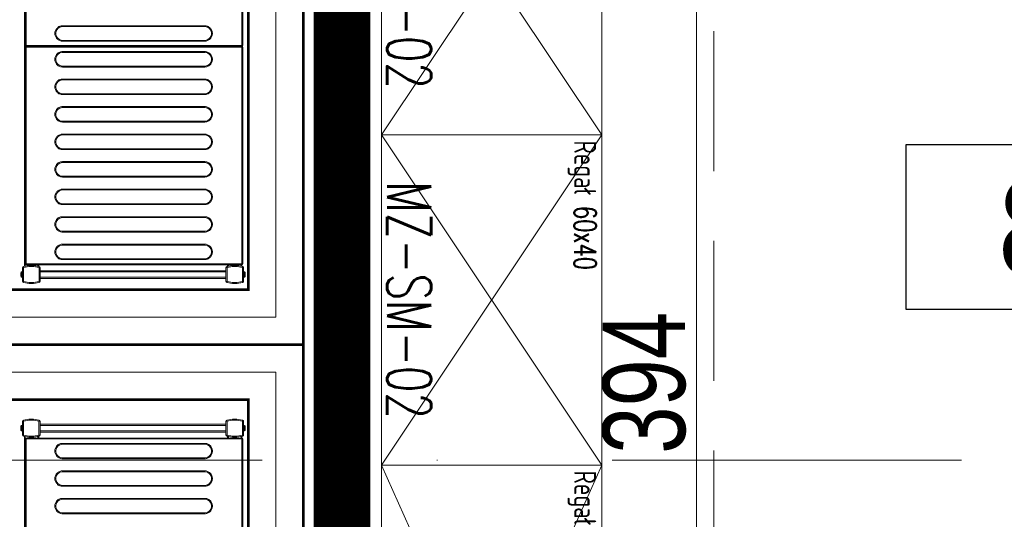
# Model space of a CAD drawing. Header units: millimetres. Extents: x -13532 to 2392, y -5241 to 5322.
# Tile 190 of 256: x -11229 to -11050, y 2201 to 2292. Entities that reach past the tile are written whole.
import ezdxf

# ---------------------------------------------------------------- set-up
doc = ezdxf.new("R2010")
doc.units = ezdxf.units.MM
doc.linetypes.add('DASHED', pattern=[19.05, 12.7, -6.35])
doc.linetypes.add('KRESKAKROPKA2', pattern=[12.7, 6.35, -3.175, 0, -3.175])
doc.layers.get('0').update_dxf_attribs({"lineweight": 9, "true_color": 0x939393})
doc.layers.get('Defpoints').update_dxf_attribs({"true_color": 0xdae6d4})
for name, color, linetype, lineweight in [('- AGP-1_OPISY', 7, 'Continuous', 9), ('cz-gr', 122, 'Continuous', 30), ('cz-sr', 150, 'Continuous', 15), ('GK - ŚRODEK - AGP1', 32, 'Continuous', 5), ('opisy pomieszczeń - AGP1', 7, 'Continuous', 5)]:
    doc.layers.add(name, color=color, linetype=linetype, lineweight=lineweight)
for name, color, linetype, lineweight, true_color in [('a___wymiary', 7, 'Continuous', 5, 0x666666), ('batting - AGP1', 7, 'Continuous', 5, 0xadadad), ('EI15151515', 7, 'Continuous', 5, 0xf97533), ('Komory', 7, 'Continuous', 9, 0xcfcfcf), ('Meble - AGP1', 7, 'Continuous', 15, 0x999999), ('MEBLE PKN', 7, 'Continuous', 9, 0xa0a0a0), ('OSI', 7, 'KRESKAKROPKA2', 5, 0x7f7f7f), ('profil - AGP1', 7, 'Continuous', 5, 0x3f3f3f), ('Regały', 7, 'Continuous', 9, 0xcfcfcf), ('wymiary', 7, 'Continuous', 5, 0x7f7f7f), ('WYMIARY - AGP1', 7, 'Continuous', 5, 0x716d5a)]:
    doc.layers.add(name, color=color, linetype=linetype, lineweight=lineweight, true_color=true_color)
doc.styles.add('ARIAL', font='arial.ttf', dxfattribs={"width": 0.8})
doc.styles.add('ARIAL NARROW', font='ARIALN.TTF', dxfattribs={"width": 0.9})
doc.styles.add('JACEK_07', font='simplex.shx', dxfattribs={"width": 0.7})
doc.linetypes.add('BATTING', pattern='A,0.0001,-0.1,[134,ltypeshp.shx,S=0.1,R=0,X=-0.1,Y=0],-0.2,[134,ltypeshp.shx,S=0.1,R=180,X=0.1,Y=0],-0.1', length=0.4001)
doc.dimstyles.new('wymiary agp1', dxfattribs={"dimtxt": 15, "dimasz": 5, "dimexe": 5, "dimexo": 5, "dimgap": 1.8, "dimtad": 1, "dimdec": 3, "dimrnd": 0.5, "dimdsep": 46, "dimtxsty": 'ARIAL NARROW', "dimblk": 'znacznik', "dimcen": 1.5, "dimse1": 1, "dimse2": 1, "dimclrd": 256, "dimclre": 256, "dimazin": 0, "dimtfac": 1, "dimtdec": 3, "dimtmove": 1, "dimatfit": 3, "dimldrblk": 'znacznik', "dimfxl": 1000, "dimfxlon": 1, "dimlwd": -1, "dimarcsym": 0})

# ---------------------------------------------------------------- blocks, each defined once
blk = doc.blocks.new('*U211')
at = {"layer": 'Meble - AGP1'}
for p, q in [((0, 0), (90, -40)), ((90, 0), (0, -40)), ((180, 0), (90, -40)), ((90, 0), (180, -40))]:
    blk.add_line(p, q, dxfattribs=at)
at = {"layer": 'Meble - AGP1', "flags": 128}
for points in [[(0, 0), (90, 0), (90, -40), (0, -40)], [(90, 0), (180, 0), (180, -40), (90, -40)]]:
    blk.add_lwpolyline(points, close=True, dxfattribs=at)
at = {"layer": 'Meble - AGP1', "style": 'JACEK_07'}
for s, insert, char_height, width, attachment_point in [('Regał 90x40', (1, -1), 4, 41.1867, 1), ('Regał 90x40', (91, -1), 4, 41.1867, 1), ('\\pxqc;MZ-SM-01', (45, -39), 8, 90, 8), ('\\pxqc;MZ-SM-01', (135, -39), 8, 90, 8)]:
    blk.add_mtext(s, dxfattribs=dict(at, insert=insert, char_height=char_height, width=width, attachment_point=attachment_point))
blk = doc.blocks.new('*U268')
at = {"layer": 'Meble - AGP1'}
for p, q in [((0, 0), (60, -40)), ((60, 0), (0, -40))]:
    blk.add_line(p, q, dxfattribs=at)
at = {"layer": 'Meble - AGP1', "flags": 128}
blk.add_lwpolyline([(0, 0), (60, 0), (60, -40), (0, -40)], close=True, dxfattribs=at)
at = {"layer": 'Meble - AGP1', "style": 'JACEK_07'}
for s, insert, char_height, width, attachment_point in [('Regał 60x40', (1, -1), 4, 41.1867, 1), ('\\pxqc;MZ-SM-02', (30, -39), 8, 60, 8)]:
    blk.add_mtext(s, dxfattribs=dict(at, insert=insert, char_height=char_height, width=width, attachment_point=attachment_point))
blk = doc.blocks.new('*U385')
at = {"const_width": 0.5}
blk.add_lwpolyline([(140, 190), (140, 200), (200, 200), (200, 0), (0, 0), (0, 200), (60, 200), (60, 190), (10, 190), (10, 10), (190, 10), (190, 190)], close=True, dxfattribs=at)
at = {"layer": 'batting - AGP1', "linetype": 'BATTING', "ltscale": 11}
blk.add_lwpolyline([(60, 195), (5, 195), (5, 5), (195, 5), (195, 195), (140, 195)], dxfattribs=at)
blk = doc.blocks.new('*U384')
at = {"layer": 'Meble - AGP1', "lineweight": 15}
for p, q in [((1.73, 0), (1.82, 0)), ((0.18, -0.47), (0, -1.51)), ((0.18, -0.47), (0, -1.5)), ((0, -1.5), (0, -2.3)), ((0, -1.51), (0, -2.29)), ((0.38, -0.51), (0.2, -1.53)), ((0.2, -1.53), (0.2, -2.29)), ((2.9, -0.3), (0.38, -0.3)), ((0.38, -0.31), (0.38, -0.51)), ((2.9, -0.31), (0.38, -0.31)), ((2.9, -0.51), (0.38, -0.51)), ((1.17, -0.15), (1.17, -0.3)), ((2.12, -0.15), (1.17, -0.15)), ((1.88, -0.12), (1.76, -0.12)), ((2.12, -0.3), (2.12, -0.15)), ((2.9, -0.51), (2.9, -0.31)), ((3.08, -1.53), (2.9, -0.51)), ((3.08, -2.29), (3.08, -1.53)), ((3.28, -1.51), (3.1, -0.47)), ((3.28, -1.5), (3.1, -0.47)), ((4.38, -0.68), (3.14, -0.68)), ((4.38, -0.82), (3.16, -0.82)), ((3.28, -1.51), (3.28, -1.5)), ((3.28, -2.29), (3.28, -1.51)), ((3.43, -0.99), (3.43, -40.19)), ((3.58, -0.99), (3.43, -0.99)), ((3.58, -0.88), (3.58, -0.84)), ((42.98, -0.84), (3.58, -0.84)), ((3.58, -0.99), (3.58, -0.88)), ((3.58, -0.99), (3.58, -40.19)), ((42.98, -0.99), (3.58, -0.99)), ((4.38, -0.82), (4.38, -0.68)), ((4.38, -0.68), (170.98, -0.68)), ((4.38, -0.84), (4.38, -0.82)), ((4.38, -0.82), (170.98, -0.82)), ((42.98, -0.84), (42.98, -0.88)), ((42.98, -0.88), (42.98, -0.99)), ((42.98, -40.19), (42.98, -0.99)), ((43.13, -0.99), (42.98, -0.99)), ((43.13, -40.19), (43.13, -0.99)), ((43.28, -0.99), (43.13, -0.99)), ((43.28, -0.88), (43.28, -0.84)), ((82.68, -0.84), (43.28, -0.84)), ((43.28, -0.99), (43.28, -0.88)), ((43.28, -0.99), (43.28, -40.19)), ((82.68, -0.99), (43.28, -0.99)), ((171.78, -0.84), (142.38, -0.84)), ((171.78, -0.99), (142.38, -0.99)), ((170.98, -0.82), (170.98, -0.68)), ((170.98, -0.68), (172.23, -0.68)), ((170.98, -0.84), (170.98, -0.82)), ((170.98, -0.82), (172.2, -0.82)), ((171.78, -0.84), (171.78, -0.88)), ((171.78, -0.88), (171.78, -0.99)), ((171.78, -40.19), (171.78, -0.99)), ((171.93, -0.99), (171.78, -0.99)), ((171.93, -40.19), (171.93, -0.99)), ((172.08, -1.5), (172.09, -1.48)), ((172.08, -1.52), (172.08, -1.5)), ((172.08, -1.52), (172.08, -2.3)), ((172.28, -1.52), (172.08, -1.52)), ((172.27, -0.47), (172.09, -1.48)), ((172.46, -0.5), (172.28, -1.52)), ((172.28, -1.52), (172.28, -2.28)), ((172.46, -0.3), (172.46, -0.5)), ((174.99, -0.3), (172.46, -0.3)), ((174.99, -0.5), (172.46, -0.5)), ((173.26, -0.12), (173.25, -0.12)), ((173.25, -0.15), (173.25, -0.3)), ((174.2, -0.15), (173.25, -0.15)), ((174.2, -0.12), (174.19, -0.12)), ((174.2, -0.3), (174.2, -0.15)), ((174.99, -0.5), (174.99, -0.3)), ((175.17, -1.52), (174.99, -0.5)), ((175.17, -2.28), (175.17, -1.52)), ((175.37, -1.52), (175.17, -1.52)), ((175.36, -1.48), (175.18, -0.47)), ((175.18, -0.47), (175.37, -1.5)), ((175.37, -1.5), (175.37, -2.3)), ((175.37, -2.3), (175.37, -1.52)), ((0, -2.29), (0.2, -2.29)), ((0, -2.3), (0, -2.3)), ((0, -2.33), (0.18, -3.34)), ((0.2, -2.29), (0.38, -3.31)), ((0.38, -3.31), (2.9, -3.31)), ((0.38, -3.31), (0.38, -3.51)), ((0.38, -3.51), (2.9, -3.51)), ((0.94, -3.51), (0.94, -37.3)), ((1.14, -3.51), (1.14, -37.3)), ((2.14, -3.51), (2.14, -37.3)), ((2.34, -3.51), (2.34, -37.3)), ((2.9, -3.31), (3.08, -2.29)), ((2.9, -3.51), (2.9, -3.31)), ((3.08, -2.29), (3.28, -2.29)), ((3.1, -3.34), (3.28, -2.33)), ((3.43, -3.28), (3.12, -3.28)), ((3.28, -2.38), (3.15, -3.12)), ((3.43, -3.12), (3.15, -3.12)), ((3.28, -2.3), (3.28, -2.29)), ((3.28, -2.3), (3.28, -2.38)), ((3.28, -2.3), (3.28, -2.3)), ((171.93, -3.12), (172.22, -3.12)), ((171.93, -3.28), (172.24, -3.28)), ((172.08, -2.38), (172.08, -2.3)), ((172.08, -2.3), (172.27, -3.33)), ((172.22, -3.12), (172.08, -2.38)), ((172.28, -2.28), (172.46, -3.3)), ((172.46, -3.3), (174.99, -3.3)), ((172.46, -3.3), (172.46, -3.5)), ((172.46, -3.5), (174.99, -3.5)), ((173.02, -37.29), (173.02, -3.5)), ((173.22, -37.29), (173.22, -3.5)), ((174.22, -37.29), (174.22, -3.5)), ((174.42, -37.29), (174.42, -3.5)), ((174.99, -3.3), (175.17, -2.28)), ((174.99, -3.5), (174.99, -3.3)), ((175.18, -3.33), (175.37, -2.3)), ((175.37, -2.3), (175.18, -3.33)), ((4.36, -33.44), (4.36, -7.59)), ((4.36, -7.59), (4.51, -7.59)), ((4.51, -33.44), (4.51, -7.59)), ((7.01, -7.59), (7.01, -33.44)), ((7.16, -7.59), (7.01, -7.59)), ((7.16, -7.59), (7.16, -33.44)), ((9.36, -33.44), (9.36, -7.59)), ((9.36, -7.59), (9.51, -7.59)), ((9.51, -33.44), (9.51, -7.59)), ((12.01, -7.59), (12.01, -33.44)), ((12.16, -7.59), (12.01, -7.59)), ((12.16, -7.59), (12.16, -33.44)), ((14.36, -33.44), (14.36, -7.59)), ((14.36, -7.59), (14.51, -7.59)), ((14.51, -33.44), (14.51, -7.59)), ((17.01, -7.59), (17.01, -33.44)), ((17.16, -7.59), (17.01, -7.59)), ((17.16, -7.59), (17.16, -33.44)), ((19.36, -33.44), (19.36, -7.59)), ((19.36, -7.59), (19.51, -7.59)), ((19.51, -33.44), (19.51, -7.59)), ((22.01, -7.59), (22.01, -33.44)), ((22.16, -7.59), (22.01, -7.59)), ((22.16, -7.59), (22.16, -33.44)), ((24.36, -33.44), (24.36, -7.59)), ((24.36, -7.59), (24.51, -7.59)), ((24.51, -33.44), (24.51, -7.59)), ((27.01, -7.59), (27.01, -33.44)), ((27.16, -7.59), (27.01, -7.59)), ((27.16, -7.59), (27.16, -33.44)), ((29.36, -33.44), (29.36, -7.59)), ((29.36, -7.59), (29.51, -7.59)), ((29.51, -33.44), (29.51, -7.59)), ((32.01, -7.59), (32.01, -33.44)), ((32.16, -7.59), (32.01, -7.59)), ((32.16, -7.59), (32.16, -33.44)), ((34.36, -33.44), (34.36, -7.59)), ((34.36, -7.59), (34.51, -7.59)), ((34.51, -33.44), (34.51, -7.59)), ((37.01, -7.59), (37.01, -33.44)), ((37.16, -7.59), (37.01, -7.59)), ((37.16, -7.59), (37.16, -33.44)), ((39.36, -33.44), (39.36, -7.59)), ((39.36, -7.59), (39.51, -7.59)), ((39.51, -33.44), (39.51, -7.59)), ((42.01, -7.59), (42.01, -33.44)), ((42.16, -7.59), (42.01, -7.59)), ((42.16, -7.59), (42.16, -33.44)), ((44.06, -33.44), (44.06, -7.59)), ((44.06, -7.59), (44.21, -7.59)), ((44.21, -33.44), (44.21, -7.59)), ((46.71, -7.59), (46.71, -33.44)), ((46.86, -7.59), (46.71, -7.59)), ((46.86, -7.59), (46.86, -33.44)), ((158.16, -33.44), (158.16, -7.59)), ((158.16, -7.59), (158.31, -7.59)), ((158.31, -33.44), (158.31, -7.59)), ((160.81, -7.59), (160.81, -33.44)), ((160.96, -7.59), (160.81, -7.59)), ((160.96, -7.59), (160.96, -33.44)), ((163.16, -33.44), (163.16, -7.59)), ((163.16, -7.59), (163.31, -7.59)), ((163.31, -33.44), (163.31, -7.59)), ((165.81, -7.59), (165.81, -33.44)), ((165.96, -7.59), (165.81, -7.59)), ((165.96, -7.59), (165.96, -33.44)), ((168.16, -33.44), (168.16, -7.59)), ((168.16, -7.59), (168.31, -7.59)), ((168.31, -33.44), (168.31, -7.59)), ((170.81, -7.59), (170.81, -33.44)), ((170.96, -7.59), (170.81, -7.59)), ((170.96, -7.59), (170.96, -33.44)), ((4.51, -33.44), (4.36, -33.44)), ((7.16, -33.44), (7.01, -33.44)), ((9.51, -33.44), (9.36, -33.44)), ((12.16, -33.44), (12.01, -33.44)), ((14.51, -33.44), (14.36, -33.44)), ((17.16, -33.44), (17.01, -33.44)), ((19.51, -33.44), (19.36, -33.44)), ((22.16, -33.44), (22.01, -33.44)), ((24.51, -33.44), (24.36, -33.44)), ((27.16, -33.44), (27.01, -33.44)), ((29.51, -33.44), (29.36, -33.44)), ((32.16, -33.44), (32.01, -33.44)), ((34.51, -33.44), (34.36, -33.44)), ((37.16, -33.44), (37.01, -33.44)), ((39.51, -33.44), (39.36, -33.44)), ((42.16, -33.44), (42.01, -33.44)), ((44.21, -33.44), (44.06, -33.44)), ((46.86, -33.44), (46.71, -33.44)), ((158.31, -33.44), (158.16, -33.44)), ((160.96, -33.44), (160.81, -33.44)), ((163.31, -33.44), (163.16, -33.44)), ((165.96, -33.44), (165.81, -33.44)), ((168.31, -33.44), (168.16, -33.44)), ((170.96, -33.44), (170.81, -33.44)), ((0.18, -37.47), (0, -38.5)), ((0, -38.5), (0.18, -37.47)), ((0.38, -37.5), (0.2, -38.52)), ((0.38, -37.3), (0.38, -37.5)), ((2.9, -37.3), (0.38, -37.3)), ((2.9, -37.5), (0.38, -37.5)), ((2.9, -37.5), (2.9, -37.3)), ((3.08, -38.52), (2.9, -37.5)), ((3.28, -38.5), (3.1, -37.47)), ((3.43, -37.58), (3.12, -37.58)), ((171.93, -37.58), (172.24, -37.58)), ((172.27, -37.46), (172.09, -38.47)), ((172.46, -37.49), (172.28, -38.51)), ((172.46, -37.29), (172.46, -37.49)), ((174.99, -37.29), (172.46, -37.29)), ((174.99, -37.49), (172.46, -37.49)), ((174.99, -37.49), (174.99, -37.29)), ((175.17, -38.51), (174.99, -37.49)), ((175.36, -38.47), (175.18, -37.46)), ((0, -38.5), (0, -39.28)), ((0, -39.3), (0, -38.5)), ((0, -39.28), (0.2, -39.28)), ((0.18, -40.33), (0, -39.3)), ((0, -39.32), (0.18, -40.33)), ((0.2, -38.52), (0.2, -39.28)), ((0.2, -39.28), (0.38, -40.3)), ((2.9, -40.3), (3.08, -39.28)), ((3.08, -39.28), (3.08, -38.52)), ((3.08, -39.28), (3.28, -39.28)), ((3.1, -40.33), (3.28, -39.32)), ((3.15, -37.73), (3.28, -38.48)), ((3.43, -37.73), (3.15, -37.73)), ((3.28, -38.48), (3.28, -38.5)), ((3.28, -39.28), (3.28, -38.5)), ((3.28, -39.28), (3.28, -39.3)), ((3.28, -39.3), (3.28, -39.32)), ((171.93, -37.73), (172.22, -37.73)), ((172.08, -38.48), (172.22, -37.73)), ((172.08, -38.5), (172.08, -38.48)), ((172.08, -38.5), (172.08, -38.51)), ((172.08, -38.5), (172.08, -38.5)), ((172.08, -38.51), (172.08, -39.29)), ((172.28, -38.51), (172.08, -38.51)), ((172.08, -39.29), (172.27, -40.33)), ((172.08, -39.29), (172.08, -39.3)), ((172.08, -39.3), (172.27, -40.33)), ((172.28, -38.51), (172.28, -39.27)), ((172.28, -39.27), (172.46, -40.29)), ((174.99, -40.29), (175.17, -39.27)), ((175.17, -39.27), (175.17, -38.51)), ((175.37, -38.51), (175.17, -38.51)), ((175.18, -40.33), (175.37, -39.29)), ((175.18, -40.33), (175.37, -39.3)), ((175.37, -39.3), (175.37, -38.5)), ((175.37, -38.5), (175.37, -38.5)), ((175.37, -39.29), (175.37, -38.51)), ((0.38, -40.3), (2.9, -40.3)), ((0.38, -40.3), (0.38, -40.5)), ((0.38, -40.5), (2.9, -40.5)), ((1.17, -40.5), (1.17, -40.65)), ((1.17, -40.65), (2.12, -40.65)), ((1.17, -40.68), (1.17, -40.68)), ((2.11, -40.68), (2.11, -40.68)), ((2.12, -40.65), (2.12, -40.5)), ((2.9, -40.5), (2.9, -40.3)), ((3.43, -40.18), (3.13, -40.18)), ((3.43, -40.03), (3.16, -40.03)), ((3.43, -40.19), (3.58, -40.19)), ((3.58, -40.19), (42.98, -40.19)), ((3.58, -40.19), (3.58, -40.33)), ((3.58, -40.33), (3.58, -40.34)), ((3.58, -40.34), (42.98, -40.34)), ((42.98, -40.19), (43.13, -40.19)), ((42.98, -40.33), (42.98, -40.19)), ((42.98, -40.34), (42.98, -40.33)), ((43.13, -40.19), (43.28, -40.19)), ((43.28, -40.19), (82.68, -40.19)), ((43.28, -40.19), (43.28, -40.33)), ((43.28, -40.33), (43.28, -40.34)), ((43.28, -40.34), (82.68, -40.34)), ((142.38, -40.19), (171.78, -40.19)), ((142.38, -40.34), (171.78, -40.34)), ((171.78, -40.19), (171.93, -40.19)), ((171.78, -40.33), (171.78, -40.19)), ((171.78, -40.34), (171.78, -40.33)), ((171.93, -40.03), (172.21, -40.03)), ((171.93, -40.18), (172.24, -40.18)), ((172.46, -40.29), (174.99, -40.29)), ((172.46, -40.29), (172.46, -40.49)), ((172.46, -40.49), (174.99, -40.49)), ((172.46, -40.5), (174.99, -40.5)), ((173.25, -40.5), (173.25, -40.65)), ((173.25, -40.65), (174.2, -40.65)), ((173.49, -40.68), (173.6, -40.68)), ((173.64, -40.8), (173.55, -40.8)), ((174.2, -40.65), (174.2, -40.5)), ((174.99, -40.49), (174.99, -40.29))]:
    blk.add_line(p, q, dxfattribs=at)
at = {"layer": 'Meble - AGP1', "lineweight": 15, "flags": 128}
for points in [[(0, -1.51), (0, -1.51), (0.01, -1.51), (0.03, -1.51), (0.05, -1.51), (0.07, -1.52), (0.1, -1.52), (0.13, -1.52), (0.17, -1.52), (0.2, -1.53)], [(0.38, -0.51), (0.34, -0.5), (0.3, -0.5), (0.27, -0.49), (0.24, -0.48), (0.22, -0.48), (0.2, -0.48), (0.19, -0.47), (0.18, -0.47)], [(3.1, -0.47), (3.1, -0.47), (3.09, -0.48), (3.07, -0.48), (3.04, -0.48), (3.01, -0.49), (2.98, -0.5), (2.94, -0.5), (2.9, -0.51)], [(3.08, -1.53), (3.12, -1.52), (3.16, -1.52), (3.19, -1.52), (3.22, -1.51), (3.25, -1.51), (3.27, -1.51), (3.28, -1.51), (3.28, -1.51)], [(172.09, -1.48), (172.09, -1.48), (172.1, -1.49), (172.12, -1.49), (172.14, -1.49), (172.17, -1.5), (172.21, -1.5), (172.24, -1.51), (172.28, -1.52)], [(172.46, -0.5), (172.42, -0.49), (172.39, -0.49), (172.35, -0.48), (172.32, -0.48), (172.3, -0.47), (172.28, -0.47), (172.27, -0.47), (172.27, -0.47)], [(175.18, -0.47), (175.18, -0.47), (175.17, -0.47), (175.15, -0.47), (175.13, -0.48), (175.1, -0.48), (175.06, -0.49), (175.03, -0.49), (174.99, -0.5)], [(175.17, -1.52), (175.2, -1.51), (175.24, -1.5), (175.28, -1.5), (175.31, -1.49), (175.33, -1.49), (175.35, -1.49), (175.36, -1.48), (175.36, -1.48)], [(0.2, -2.29), (0.16, -2.3), (0.12, -2.3), (0.09, -2.31), (0.06, -2.32), (0.04, -2.32), (0.02, -2.32), (0.01, -2.33), (0, -2.33)], [(0.18, -3.34), (0.19, -3.34), (0.2, -3.34), (0.22, -3.34), (0.24, -3.33), (0.27, -3.33), (0.3, -3.32), (0.34, -3.32), (0.38, -3.31)], [(2.9, -3.31), (2.94, -3.32), (2.98, -3.32), (3.01, -3.33), (3.04, -3.33), (3.07, -3.34), (3.09, -3.34), (3.1, -3.34), (3.1, -3.34)], [(3.28, -2.33), (3.28, -2.33), (3.27, -2.32), (3.25, -2.32), (3.22, -2.32), (3.19, -2.31), (3.16, -2.3), (3.12, -2.3), (3.08, -2.29)], [(3.15, -3.12), (3.15, -3.15), (3.14, -3.18), (3.14, -3.21), (3.13, -3.23), (3.13, -3.25), (3.13, -3.26), (3.13, -3.27), (3.12, -3.28)], [(172.28, -2.28), (172.24, -2.29), (172.21, -2.29), (172.17, -2.29), (172.14, -2.29), (172.12, -2.3), (172.1, -2.3), (172.09, -2.3), (172.08, -2.3)], [(172.24, -3.28), (172.24, -3.27), (172.24, -3.26), (172.24, -3.25), (172.23, -3.23), (172.23, -3.21), (172.23, -3.18), (172.22, -3.15), (172.22, -3.12)], [(172.27, -3.33), (172.27, -3.33), (172.28, -3.33), (172.3, -3.33), (172.32, -3.32), (172.35, -3.32), (172.39, -3.31), (172.42, -3.31), (172.46, -3.3)], [(174.99, -3.3), (175.03, -3.31), (175.06, -3.31), (175.1, -3.32), (175.13, -3.32), (175.15, -3.33), (175.17, -3.33), (175.18, -3.33), (175.18, -3.33)], [(175.37, -2.3), (175.36, -2.3), (175.35, -2.3), (175.34, -2.3), (175.32, -2.3), (175.29, -2.29), (175.27, -2.29), (175.23, -2.29), (175.2, -2.29), (175.17, -2.28)], [(0.38, -37.5), (0.34, -37.49), (0.3, -37.49), (0.27, -37.48), (0.24, -37.48), (0.22, -37.47), (0.2, -37.47), (0.19, -37.47), (0.18, -37.47)], [(3.1, -37.47), (3.1, -37.47), (3.09, -37.47), (3.07, -37.47), (3.04, -37.48), (3.01, -37.48), (2.98, -37.49), (2.94, -37.49), (2.9, -37.5)], [(3.12, -37.58), (3.13, -37.58), (3.13, -37.59), (3.13, -37.6), (3.13, -37.62), (3.14, -37.64), (3.14, -37.67), (3.15, -37.7), (3.15, -37.73)], [(172.22, -37.73), (172.22, -37.7), (172.23, -37.67), (172.23, -37.64), (172.23, -37.62), (172.24, -37.6), (172.24, -37.59), (172.24, -37.58), (172.24, -37.58)], [(172.46, -37.49), (172.42, -37.48), (172.39, -37.48), (172.35, -37.47), (172.32, -37.47), (172.3, -37.46), (172.28, -37.46), (172.27, -37.46), (172.27, -37.46)], [(175.18, -37.46), (175.18, -37.46), (175.17, -37.46), (175.15, -37.46), (175.13, -37.47), (175.1, -37.47), (175.06, -37.48), (175.03, -37.48), (174.99, -37.49)], [(0, -38.5), (0, -38.5), (0.02, -38.5), (0.03, -38.5), (0.06, -38.51), (0.09, -38.51), (0.12, -38.51), (0.16, -38.51), (0.2, -38.52)], [(0.2, -39.28), (0.16, -39.29), (0.12, -39.3), (0.09, -39.3), (0.06, -39.31), (0.04, -39.31), (0.02, -39.31), (0.01, -39.32), (0, -39.32)], [(3.08, -38.52), (3.12, -38.51), (3.15, -38.51), (3.18, -38.51), (3.21, -38.51), (3.24, -38.5), (3.26, -38.5), (3.27, -38.5), (3.28, -38.5), (3.28, -38.5)], [(3.28, -39.32), (3.28, -39.32), (3.27, -39.31), (3.25, -39.31), (3.22, -39.31), (3.19, -39.3), (3.16, -39.3), (3.12, -39.29), (3.08, -39.28)], [(172.28, -39.27), (172.24, -39.28), (172.21, -39.28), (172.17, -39.28), (172.14, -39.29), (172.12, -39.29), (172.1, -39.29), (172.09, -39.29), (172.08, -39.29)], [(172.09, -38.47), (172.09, -38.47), (172.1, -38.48), (172.12, -38.48), (172.14, -38.48), (172.17, -38.49), (172.21, -38.5), (172.24, -38.5), (172.28, -38.51)], [(175.17, -38.51), (175.2, -38.5), (175.24, -38.5), (175.28, -38.49), (175.31, -38.48), (175.33, -38.48), (175.35, -38.48), (175.36, -38.47), (175.36, -38.47)], [(175.37, -39.29), (175.36, -39.29), (175.35, -39.29), (175.34, -39.29), (175.32, -39.29), (175.29, -39.29), (175.27, -39.28), (175.23, -39.28), (175.2, -39.28), (175.17, -39.27)], [(0.18, -40.33), (0.19, -40.33), (0.2, -40.33), (0.22, -40.33), (0.24, -40.32), (0.27, -40.32), (0.3, -40.31), (0.34, -40.31), (0.38, -40.3)], [(2.9, -40.3), (2.94, -40.31), (2.98, -40.31), (3.01, -40.32), (3.04, -40.32), (3.07, -40.33), (3.09, -40.33), (3.1, -40.33), (3.1, -40.33)], [(172.27, -40.33), (172.27, -40.33), (172.28, -40.32), (172.3, -40.32), (172.32, -40.32), (172.35, -40.31), (172.39, -40.3), (172.42, -40.3), (172.46, -40.29)], [(174.99, -40.29), (175.03, -40.3), (175.06, -40.3), (175.1, -40.31), (175.13, -40.32), (175.15, -40.32), (175.17, -40.32), (175.18, -40.33), (175.18, -40.33)]]:
    blk.add_lwpolyline(points, dxfattribs=at)
at = {"layer": 'Meble - AGP1', "lineweight": 15}
for centre, radius, start, end in [((0.38, -0.5), 0.2, 90, 170), ((0.38, -0.51), 0.2, 90, 170), ((1.32, -0.15), 0.15, 90, 180), ((1.97, -0.15), 0.15, 0, 90), ((2.9, -0.5), 0.2, 10, 90), ((2.9, -0.51), 0.2, 10, 90), ((3.58, -0.99), 0.15, 90, 180), ((42.98, -0.99), 0.15, 0, 90), ((43.28, -0.99), 0.15, 90, 180), ((171.78, -0.99), 0.15, 0, 90), ((172.28, -1.52), 0.2, 170, 180), ((172.46, -0.5), 0.2, 90, 170), ((173.4, -0.15), 0.15, 168.463, 180), ((174.05, -0.15), 0.15, 0, 11.537), ((174.99, -0.5), 0.2, 10, 90), ((175.17, -1.52), 0.2, 0, 10), ((0.2, -2.29), 0.2, 180, 190), ((0.38, -3.31), 0.2, 190, 270), ((2.9, -3.31), 0.2, 270, 350), ((3.08, -2.29), 0.2, 350, 0), ((172.46, -3.3), 0.2, 190, 270), ((174.99, -3.3), 0.2, 270, 350), ((5.76, -7.59), 1.25, 0, 180), ((10.76, -7.59), 1.25, 0, 180), ((15.76, -7.59), 1.25, 0, 180), ((20.76, -7.59), 1.25, 0, 180), ((25.76, -7.59), 1.25, 0, 180), ((30.76, -7.59), 1.25, 0, 180), ((35.76, -7.59), 1.25, 0, 180), ((40.76, -7.59), 1.25, 0, 180), ((45.46, -7.59), 1.25, 0, 180), ((159.56, -7.59), 1.25, 0, 180), ((164.56, -7.59), 1.25, 0, 180), ((169.56, -7.59), 1.25, 0, 180), ((5.76, -33.44), 1.25, 180, 0), ((10.76, -33.44), 1.25, 180, 0), ((15.76, -33.44), 1.25, 180, 0), ((20.76, -33.44), 1.25, 180, 0), ((25.76, -33.44), 1.25, 180, 0), ((30.76, -33.44), 1.25, 180, 0), ((35.76, -33.44), 1.25, 180, 0), ((40.76, -33.44), 1.25, 180, 0), ((45.46, -33.44), 1.25, 180, 0), ((159.56, -33.44), 1.25, 180, 0), ((164.56, -33.44), 1.25, 180, 0), ((169.56, -33.44), 1.25, 180, 0), ((0.38, -37.5), 0.2, 90, 170), ((0.38, -37.5), 0.2, 90, 170), ((2.9, -37.5), 0.2, 10, 90), ((172.46, -37.49), 0.2, 90, 170), ((174.99, -37.49), 0.2, 10, 90), ((0.2, -39.28), 0.2, 180, 190), ((3.08, -39.28), 0.2, 350, 0), ((172.28, -38.51), 0.2, 170, 180), ((175.17, -38.51), 0.2, 0, 10), ((0.38, -40.3), 0.2, 190, 270), ((0.38, -40.3), 0.2, 190, 270), ((1.32, -40.65), 0.15, 180, 191.537), ((1.97, -40.65), 0.15, 348.463, 0), ((2.9, -40.3), 0.2, 270, 350), ((172.46, -40.29), 0.2, 190, 270), ((172.46, -40.3), 0.2, 190, 270), ((173.4, -40.65), 0.15, 180, 270), ((174.05, -40.65), 0.15, 270, 0), ((174.99, -40.29), 0.2, 270, 350), ((174.99, -40.3), 0.2, 270, 350)]:
    blk.add_arc(centre, radius, start, end, dxfattribs=at)
for points, knots in [([(1.71, 0), (1.67, 0), (1.6, 0), (1.49, 0), (1.39, 0), (1.34, 0), (1.31, 0), (1.32, 0), (1.32, 0)], [0, 0, 0, 0, 0.188945, 0.389816, 0.590684, 0.779625, 0.968579, 1, 1, 1, 1]), ([(1.76, -0.12), (1.76, -0.1), (1.76, -0.07), (1.75, -0.03), (1.73, -0.01), (1.72, 0), (1.71, 0)], [0, 0, 0, 0, 0.243636, 0.487267, 0.73198, 1, 1, 1, 1]), ([(1.92, 0), (1.91, 0), (1.89, 0), (1.85, 0), (1.82, 0)], [0, 0, 0, 0, 0.31192, 1, 1, 1, 1]), ([(1.82, 0), (1.83, 0), (1.84, -0.01), (1.86, -0.03), (1.87, -0.07), (1.87, -0.1), (1.88, -0.12)], [0, 0, 0, 0, 0.250222, 0.500532, 0.748158, 1, 1, 1, 1]), ([(173.41, 0), (173.39, 0), (173.35, -0.01), (173.31, -0.03), (173.27, -0.07), (173.26, -0.1), (173.26, -0.12)], [0, 0, 0, 0, 0.2501753, 0.5005103, 0.7481255, 1, 1, 1, 1]), ([(174.04, 0), (174.03, 0), (174.01, 0), (173.94, 0), (173.84, 0), (173.72, 0), (173.61, 0), (173.51, 0), (173.44, 0), (173.42, 0), (173.41, 0)], [0, 0, 0, 0, 0.121175, 0.250004, 0.378821, 0.499996, 0.621171, 0.75, 0.87882, 1, 1, 1, 1]), ([(174.19, -0.12), (174.19, -0.1), (174.18, -0.07), (174.14, -0.03), (174.1, -0.01), (174.06, 0), (174.04, 0)], [0, 0, 0, 0, 0.243628, 0.487231, 0.731943, 1, 1, 1, 1]), ([(4.36, -7.59), (4.37, -7.5), (4.38, -7.32), (4.45, -7.06), (4.58, -6.81), (4.77, -6.59), (4.99, -6.41), (5.24, -6.28), (5.5, -6.2), (5.76, -6.18), (6.02, -6.2), (6.29, -6.28), (6.54, -6.41), (6.76, -6.59), (6.94, -6.81), (7.07, -7.06), (7.15, -7.32), (7.16, -7.5), (7.16, -7.59)], [0, 0, 0, 0, 0.058258, 0.120006, 0.18432, 0.25, 0.315679, 0.379994, 0.441742, 0.5, 0.558258, 0.620006, 0.684321, 0.75, 0.81568, 0.879994, 0.941742, 1, 1, 1, 1]), ([(9.36, -7.59), (9.37, -7.5), (9.38, -7.32), (9.45, -7.06), (9.58, -6.81), (9.77, -6.59), (9.99, -6.41), (10.24, -6.28), (10.5, -6.2), (10.76, -6.18), (11.02, -6.2), (11.29, -6.28), (11.54, -6.41), (11.76, -6.59), (11.94, -6.81), (12.07, -7.06), (12.15, -7.32), (12.16, -7.5), (12.16, -7.59)], [0, 0, 0, 0, 0.058258, 0.120006, 0.18432, 0.25, 0.315679, 0.379994, 0.441742, 0.5, 0.558258, 0.620006, 0.684321, 0.75, 0.81568, 0.879994, 0.941742, 1, 1, 1, 1]), ([(14.36, -7.59), (14.37, -7.5), (14.38, -7.32), (14.45, -7.06), (14.58, -6.81), (14.77, -6.59), (14.99, -6.41), (15.24, -6.28), (15.5, -6.2), (15.76, -6.18), (16.02, -6.2), (16.29, -6.28), (16.54, -6.41), (16.76, -6.59), (16.94, -6.81), (17.07, -7.06), (17.15, -7.32), (17.16, -7.5), (17.16, -7.59)], [0, 0, 0, 0, 0.058258, 0.120006, 0.18432, 0.25, 0.315679, 0.379994, 0.441742, 0.5, 0.558258, 0.620006, 0.684321, 0.75, 0.81568, 0.879994, 0.941742, 1, 1, 1, 1]), ([(19.36, -7.59), (19.37, -7.5), (19.38, -7.32), (19.45, -7.06), (19.58, -6.81), (19.77, -6.59), (19.99, -6.41), (20.24, -6.28), (20.5, -6.2), (20.76, -6.18), (21.02, -6.2), (21.29, -6.28), (21.54, -6.41), (21.76, -6.59), (21.94, -6.81), (22.07, -7.06), (22.15, -7.32), (22.16, -7.5), (22.16, -7.59)], [0, 0, 0, 0, 0.058258, 0.120006, 0.18432, 0.25, 0.315679, 0.379994, 0.441742, 0.5, 0.558258, 0.620006, 0.684321, 0.75, 0.81568, 0.879994, 0.941742, 1, 1, 1, 1]), ([(24.36, -7.59), (24.37, -7.5), (24.38, -7.32), (24.45, -7.06), (24.58, -6.81), (24.77, -6.59), (24.99, -6.41), (25.24, -6.28), (25.5, -6.2), (25.76, -6.18), (26.02, -6.2), (26.29, -6.28), (26.54, -6.41), (26.76, -6.59), (26.94, -6.81), (27.07, -7.06), (27.15, -7.32), (27.16, -7.5), (27.16, -7.59)], [0, 0, 0, 0, 0.058258, 0.120006, 0.18432, 0.25, 0.315679, 0.379994, 0.441742, 0.5, 0.558258, 0.620006, 0.68432, 0.75, 0.81568, 0.879994, 0.941742, 1, 1, 1, 1]), ([(29.36, -7.59), (29.37, -7.5), (29.38, -7.32), (29.45, -7.06), (29.58, -6.81), (29.77, -6.59), (29.99, -6.41), (30.24, -6.28), (30.5, -6.2), (30.76, -6.18), (31.02, -6.2), (31.29, -6.28), (31.54, -6.41), (31.76, -6.59), (31.94, -6.81), (32.07, -7.06), (32.15, -7.32), (32.16, -7.5), (32.16, -7.59)], [0, 0, 0, 0, 0.058258, 0.120006, 0.18432, 0.25, 0.315679, 0.379994, 0.441742, 0.5, 0.558258, 0.620006, 0.684321, 0.75, 0.81568, 0.879994, 0.941742, 1, 1, 1, 1]), ([(34.36, -7.59), (34.37, -7.5), (34.38, -7.32), (34.45, -7.06), (34.58, -6.81), (34.77, -6.59), (34.99, -6.41), (35.24, -6.28), (35.5, -6.2), (35.76, -6.18), (36.02, -6.2), (36.29, -6.28), (36.54, -6.41), (36.76, -6.59), (36.94, -6.81), (37.07, -7.06), (37.15, -7.32), (37.16, -7.5), (37.16, -7.59)], [0, 0, 0, 0, 0.058258, 0.120006, 0.18432, 0.25, 0.315679, 0.379994, 0.441742, 0.5, 0.558258, 0.620006, 0.684321, 0.75, 0.81568, 0.879994, 0.941742, 1, 1, 1, 1]), ([(39.36, -7.59), (39.37, -7.5), (39.38, -7.32), (39.45, -7.06), (39.58, -6.81), (39.77, -6.59), (39.99, -6.41), (40.24, -6.28), (40.5, -6.2), (40.76, -6.18), (41.02, -6.2), (41.29, -6.28), (41.54, -6.41), (41.76, -6.59), (41.94, -6.81), (42.07, -7.06), (42.15, -7.32), (42.16, -7.5), (42.16, -7.59)], [0, 0, 0, 0, 0.058258, 0.120006, 0.18432, 0.25, 0.315679, 0.379994, 0.441742, 0.5, 0.558258, 0.620006, 0.684321, 0.75, 0.81568, 0.879994, 0.941742, 1, 1, 1, 1]), ([(44.06, -7.59), (44.07, -7.5), (44.08, -7.32), (44.15, -7.06), (44.28, -6.81), (44.47, -6.59), (44.69, -6.41), (44.94, -6.28), (45.2, -6.2), (45.46, -6.18), (45.72, -6.2), (45.99, -6.28), (46.24, -6.41), (46.46, -6.59), (46.64, -6.81), (46.77, -7.06), (46.85, -7.32), (46.86, -7.5), (46.86, -7.59)], [0, 0, 0, 0, 0.058258, 0.120006, 0.18432, 0.25, 0.31568, 0.379994, 0.441742, 0.5, 0.558258, 0.620006, 0.68432, 0.75, 0.81568, 0.879994, 0.941742, 1, 1, 1, 1]), ([(158.16, -7.59), (158.17, -7.5), (158.18, -7.32), (158.25, -7.06), (158.38, -6.81), (158.57, -6.59), (158.79, -6.41), (159.04, -6.28), (159.3, -6.2), (159.56, -6.18), (159.82, -6.2), (160.09, -6.28), (160.34, -6.41), (160.56, -6.59), (160.74, -6.81), (160.87, -7.06), (160.95, -7.32), (160.96, -7.5), (160.96, -7.59)], [0, 0, 0, 0, 0.058258, 0.120006, 0.184321, 0.25, 0.315679, 0.379993, 0.441742, 0.5, 0.558259, 0.620005, 0.684319, 0.75, 0.81568, 0.879994, 0.941742, 1, 1, 1, 1]), ([(163.16, -7.59), (163.17, -7.5), (163.18, -7.32), (163.25, -7.06), (163.38, -6.81), (163.57, -6.59), (163.79, -6.41), (164.04, -6.28), (164.3, -6.2), (164.56, -6.18), (164.82, -6.2), (165.09, -6.28), (165.34, -6.41), (165.56, -6.59), (165.74, -6.81), (165.87, -7.06), (165.95, -7.32), (165.96, -7.5), (165.96, -7.59)], [0, 0, 0, 0, 0.058258, 0.120006, 0.184321, 0.25, 0.315681, 0.379995, 0.441741, 0.5, 0.558258, 0.620005, 0.684321, 0.75, 0.815679, 0.879994, 0.941742, 1, 1, 1, 1]), ([(168.16, -7.59), (168.17, -7.5), (168.18, -7.32), (168.25, -7.06), (168.38, -6.81), (168.57, -6.59), (168.79, -6.41), (169.04, -6.28), (169.3, -6.2), (169.56, -6.18), (169.82, -6.2), (170.09, -6.28), (170.34, -6.41), (170.56, -6.59), (170.74, -6.81), (170.87, -7.06), (170.95, -7.32), (170.96, -7.5), (170.96, -7.59)], [0, 0, 0, 0, 0.058258, 0.120006, 0.18432, 0.250001, 0.315679, 0.379994, 0.441743, 0.500001, 0.558257, 0.620006, 0.684321, 0.749999, 0.81568, 0.879994, 0.941742, 1, 1, 1, 1]), ([(7.16, -33.44), (7.16, -33.52), (7.15, -33.7), (7.07, -33.96), (6.94, -34.21), (6.76, -34.43), (6.54, -34.61), (6.29, -34.74), (6.02, -34.82), (5.76, -34.84), (5.5, -34.82), (5.24, -34.74), (4.99, -34.61), (4.77, -34.43), (4.58, -34.21), (4.45, -33.96), (4.38, -33.7), (4.37, -33.52), (4.36, -33.44)], [0, 0, 0, 0, 0.058258, 0.120006, 0.18432, 0.25, 0.31568, 0.379994, 0.441742, 0.5, 0.558258, 0.620006, 0.68432, 0.75, 0.81568, 0.879994, 0.941742, 1, 1, 1, 1]), ([(12.16, -33.44), (12.16, -33.52), (12.15, -33.7), (12.07, -33.96), (11.94, -34.21), (11.76, -34.43), (11.54, -34.61), (11.29, -34.74), (11.02, -34.82), (10.76, -34.84), (10.5, -34.82), (10.24, -34.74), (9.99, -34.61), (9.77, -34.43), (9.58, -34.21), (9.45, -33.96), (9.38, -33.7), (9.37, -33.52), (9.36, -33.44)], [0, 0, 0, 0, 0.058258, 0.120006, 0.18432, 0.25, 0.31568, 0.379994, 0.441742, 0.5, 0.558258, 0.620006, 0.68432, 0.75, 0.81568, 0.879994, 0.941742, 1, 1, 1, 1]), ([(17.16, -33.44), (17.16, -33.52), (17.15, -33.7), (17.07, -33.96), (16.94, -34.21), (16.76, -34.43), (16.54, -34.61), (16.29, -34.74), (16.02, -34.82), (15.76, -34.84), (15.5, -34.82), (15.24, -34.74), (14.99, -34.61), (14.77, -34.43), (14.58, -34.21), (14.45, -33.96), (14.38, -33.7), (14.37, -33.52), (14.36, -33.44)], [0, 0, 0, 0, 0.058258, 0.120006, 0.18432, 0.25, 0.31568, 0.379994, 0.441742, 0.5, 0.558258, 0.620006, 0.68432, 0.75, 0.81568, 0.879994, 0.941742, 1, 1, 1, 1]), ([(22.16, -33.44), (22.16, -33.52), (22.15, -33.7), (22.07, -33.96), (21.94, -34.21), (21.76, -34.43), (21.54, -34.61), (21.29, -34.74), (21.02, -34.82), (20.76, -34.84), (20.5, -34.82), (20.24, -34.74), (19.99, -34.61), (19.77, -34.43), (19.58, -34.21), (19.45, -33.96), (19.38, -33.7), (19.37, -33.52), (19.36, -33.44)], [0, 0, 0, 0, 0.058258, 0.120006, 0.18432, 0.25, 0.31568, 0.379994, 0.441742, 0.5, 0.558258, 0.620006, 0.68432, 0.75, 0.81568, 0.879994, 0.941742, 1, 1, 1, 1]), ([(27.16, -33.44), (27.16, -33.52), (27.15, -33.7), (27.07, -33.96), (26.94, -34.21), (26.76, -34.43), (26.54, -34.61), (26.29, -34.74), (26.02, -34.82), (25.76, -34.84), (25.5, -34.82), (25.24, -34.74), (24.99, -34.61), (24.77, -34.43), (24.58, -34.21), (24.45, -33.96), (24.38, -33.7), (24.37, -33.52), (24.36, -33.44)], [0, 0, 0, 0, 0.058258, 0.1200056, 0.1843204, 0.2500001, 0.3156797, 0.3799945, 0.4417421, 0.4999999, 0.558258, 0.6200056, 0.6843204, 0.75, 0.8156797, 0.8799945, 0.941742, 1, 1, 1, 1]), ([(32.16, -33.44), (32.16, -33.52), (32.15, -33.7), (32.07, -33.96), (31.94, -34.21), (31.76, -34.43), (31.54, -34.61), (31.29, -34.74), (31.02, -34.82), (30.76, -34.84), (30.5, -34.82), (30.24, -34.74), (29.99, -34.61), (29.77, -34.43), (29.58, -34.21), (29.45, -33.96), (29.38, -33.7), (29.37, -33.52), (29.36, -33.44)], [0, 0, 0, 0, 0.058258, 0.120006, 0.18432, 0.25, 0.315679, 0.379994, 0.441742, 0.5, 0.558258, 0.620006, 0.68432, 0.75, 0.81568, 0.879994, 0.941742, 1, 1, 1, 1]), ([(37.16, -33.44), (37.16, -33.52), (37.15, -33.7), (37.07, -33.96), (36.94, -34.21), (36.76, -34.43), (36.54, -34.61), (36.29, -34.74), (36.02, -34.82), (35.76, -34.84), (35.5, -34.82), (35.24, -34.74), (34.99, -34.61), (34.77, -34.43), (34.58, -34.21), (34.45, -33.96), (34.38, -33.7), (34.37, -33.52), (34.36, -33.44)], [0, 0, 0, 0, 0.058258, 0.120006, 0.18432, 0.25, 0.31568, 0.379994, 0.441742, 0.5, 0.558258, 0.620006, 0.684321, 0.75, 0.81568, 0.879994, 0.941742, 1, 1, 1, 1]), ([(42.16, -33.44), (42.16, -33.52), (42.15, -33.7), (42.07, -33.96), (41.94, -34.21), (41.76, -34.43), (41.54, -34.61), (41.29, -34.74), (41.02, -34.82), (40.76, -34.84), (40.5, -34.82), (40.24, -34.74), (39.99, -34.61), (39.77, -34.43), (39.58, -34.21), (39.45, -33.96), (39.38, -33.7), (39.37, -33.52), (39.36, -33.44)], [0, 0, 0, 0, 0.058258, 0.120006, 0.18432, 0.25, 0.31568, 0.379994, 0.441742, 0.5, 0.558258, 0.620006, 0.684321, 0.75, 0.81568, 0.879995, 0.941742, 1, 1, 1, 1]), ([(46.86, -33.44), (46.86, -33.52), (46.85, -33.7), (46.77, -33.96), (46.64, -34.21), (46.46, -34.43), (46.24, -34.61), (45.99, -34.74), (45.72, -34.82), (45.46, -34.84), (45.2, -34.82), (44.94, -34.74), (44.69, -34.61), (44.47, -34.43), (44.28, -34.21), (44.15, -33.96), (44.08, -33.7), (44.07, -33.52), (44.06, -33.44)], [0, 0, 0, 0, 0.058258, 0.1200056, 0.1843202, 0.2499998, 0.3156797, 0.3799942, 0.4417421, 0.4999999, 0.5582577, 0.6200057, 0.6843201, 0.75, 0.8156797, 0.8799943, 0.9417421, 1, 1, 1, 1]), ([(160.96, -33.44), (160.96, -33.52), (160.95, -33.7), (160.87, -33.96), (160.74, -34.21), (160.56, -34.43), (160.34, -34.61), (160.09, -34.74), (159.82, -34.82), (159.56, -34.84), (159.3, -34.82), (159.04, -34.74), (158.79, -34.61), (158.57, -34.43), (158.38, -34.21), (158.25, -33.96), (158.18, -33.7), (158.17, -33.52), (158.16, -33.44)], [0, 0, 0, 0, 0.058258, 0.120005, 0.184321, 0.25, 0.315681, 0.379995, 0.441741, 0.5, 0.558258, 0.620007, 0.684321, 0.75, 0.815679, 0.879994, 0.941742, 1, 1, 1, 1]), ([(165.96, -33.44), (165.96, -33.52), (165.95, -33.7), (165.87, -33.96), (165.74, -34.21), (165.56, -34.43), (165.34, -34.61), (165.09, -34.74), (164.82, -34.82), (164.56, -34.84), (164.3, -34.82), (164.04, -34.74), (163.79, -34.61), (163.57, -34.43), (163.38, -34.21), (163.25, -33.96), (163.18, -33.7), (163.17, -33.52), (163.16, -33.44)], [0, 0, 0, 0, 0.058258, 0.120006, 0.184321, 0.25, 0.315679, 0.379995, 0.441742, 0.5, 0.558259, 0.620005, 0.684319, 0.75, 0.815679, 0.879995, 0.941742, 1, 1, 1, 1]), ([(170.96, -33.44), (170.96, -33.52), (170.95, -33.7), (170.87, -33.96), (170.74, -34.21), (170.56, -34.43), (170.34, -34.61), (170.09, -34.74), (169.82, -34.82), (169.56, -34.84), (169.3, -34.82), (169.04, -34.74), (168.79, -34.61), (168.57, -34.43), (168.38, -34.21), (168.25, -33.96), (168.18, -33.7), (168.17, -33.52), (168.16, -33.44)], [0, 0, 0, 0, 0.058258, 0.120006, 0.18432, 0.250001, 0.31568, 0.379994, 0.441743, 0.499999, 0.558257, 0.620006, 0.68432, 0.749999, 0.81568, 0.879994, 0.941742, 1, 1, 1, 1]), ([(1.17, -40.68), (1.18, -40.7), (1.19, -40.73), (1.22, -40.77), (1.27, -40.79), (1.3, -40.8), (1.32, -40.8)], [0, 0, 0, 0, 0.243643, 0.487245, 0.731956, 1, 1, 1, 1]), ([(1.32, -40.8), (1.33, -40.8), (1.35, -40.8), (1.43, -40.8), (1.53, -40.8), (1.64, -40.8), (1.75, -40.8), (1.85, -40.8), (1.93, -40.8), (1.95, -40.8), (1.96, -40.8)], [0, 0, 0, 0, 0.121175, 0.250001, 0.378823, 0.5, 0.621177, 0.749999, 0.878825, 1, 1, 1, 1]), ([(1.96, -40.8), (1.98, -40.8), (2.01, -40.79), (2.06, -40.77), (2.09, -40.73), (2.1, -40.7), (2.11, -40.68)], [0, 0, 0, 0, 0.250219, 0.500551, 0.74815, 1, 1, 1, 1]), ([(3.43, -40.18), (3.44, -40.2), (3.44, -40.24), (3.47, -40.28), (3.5, -40.3), (3.52, -40.32), (3.55, -40.33), (3.57, -40.33), (3.58, -40.33)], [0, 0, 0, 0, 0.238266, 0.485424, 0.612038, 0.739974, 0.869231, 1, 1, 1, 1]), ([(42.98, -40.33), (42.99, -40.33), (43.01, -40.33), (43.04, -40.32), (43.07, -40.3), (43.1, -40.28), (43.13, -40.24), (43.13, -40.2), (43.13, -40.18)], [0, 0, 0, 0, 0.130769, 0.260022, 0.387963, 0.514577, 0.761736, 1, 1, 1, 1]), ([(43.13, -40.18), (43.14, -40.2), (43.14, -40.24), (43.17, -40.28), (43.2, -40.3), (43.22, -40.32), (43.25, -40.33), (43.27, -40.33), (43.28, -40.33)], [0, 0, 0, 0, 0.238268, 0.485429, 0.612034, 0.739976, 0.86923, 1, 1, 1, 1]), ([(171.78, -40.33), (171.79, -40.33), (171.81, -40.33), (171.84, -40.32), (171.87, -40.3), (171.9, -40.28), (171.93, -40.24), (171.93, -40.2), (171.93, -40.18)], [0, 0, 0, 0, 0.130735, 0.260004, 0.387937, 0.514555, 0.761734, 1, 1, 1, 1]), ([(173.44, -40.8), (173.45, -40.8), (173.47, -40.8), (173.52, -40.8), (173.55, -40.8)], [0, 0, 0, 0, 0.31193, 1, 1, 1, 1]), ([(173.55, -40.8), (173.54, -40.8), (173.53, -40.79), (173.51, -40.77), (173.5, -40.73), (173.49, -40.7), (173.49, -40.68)], [0, 0, 0, 0, 0.250219, 0.500536, 0.748167, 1, 1, 1, 1]), ([(173.6, -40.68), (173.6, -40.7), (173.61, -40.73), (173.62, -40.77), (173.64, -40.79), (173.65, -40.8), (173.66, -40.8)], [0, 0, 0, 0, 0.243636, 0.487267, 0.731983, 1, 1, 1, 1]), ([(173.66, -40.8), (173.69, -40.8), (173.77, -40.8), (173.88, -40.8), (173.97, -40.8), (174.03, -40.8), (174.05, -40.8), (174.05, -40.8), (174.05, -40.8)], [0, 0, 0, 0, 0.188956, 0.389822, 0.590683, 0.779625, 0.968579, 1, 1, 1, 1])]:
    blk.add_open_spline(points, degree=3, knots=knots, dxfattribs=at)
blk = doc.blocks.new('znacznik')
at = {"layer": 'a___wymiary'}
for p, q in [((0, 1.394), (0, -1.394)), ((1.394, 0), (-1.394, 0))]:
    blk.add_line(p, q, dxfattribs=at)
at = {"layer": 'a___wymiary', "const_width": 0.2}
blk.add_lwpolyline([(0.876, 0.876), (-0.876, -0.876)], dxfattribs=at)
blk = doc.blocks.new('*D591')
at = {"layer": 'Defpoints', "color": 0}
for p in [(-11275.8, 2432.85), (-11175.23, 2432.85), (-11251.29, 2042.85)]:
    blk.add_point(p, dxfattribs=at)
at = {"layer": 'WYMIARY - AGP1'}
blk.add_line((-11275.8, 2047.85), (-11275.8, 2427.85), dxfattribs=at)
at = {"layer": 'WYMIARY - AGP1', "xscale": 5, "yscale": 5, "zscale": 5}
for p, rotation in [((-11275.8, 2432.85), 90), ((-11275.8, 2042.85), 270)]:
    blk.add_blockref('znacznik', p, dxfattribs=dict(at, rotation=rotation))
at = {"layer": 'WYMIARY - AGP1', "color": 18, "true_color": 0x000000, "insert": (-11285.25, 2237.85), "char_height": 15, "attachment_point": 5, "rotation": 90, "style": 'ARIAL NARROW'}
blk.add_mtext('390', dxfattribs=at)
blk = doc.blocks.new('*D593')
at = {"layer": 'Defpoints', "color": 0}
for p in [(-11164.16, 2422.85), (-11105.78, 2422.85), (-11164.16, 2028.97)]:
    blk.add_point(p, dxfattribs=at)
at = {"layer": 'WYMIARY - AGP1'}
blk.add_line((-11105.78, 2033.97), (-11105.78, 2417.85), dxfattribs=at)
at = {"layer": 'WYMIARY - AGP1', "xscale": 5, "yscale": 5, "zscale": 5}
for p, rotation in [((-11105.78, 2422.85), 90), ((-11105.78, 2028.97), 270)]:
    blk.add_blockref('znacznik', p, dxfattribs=dict(at, rotation=rotation))
at = {"layer": 'WYMIARY - AGP1', "color": 18, "true_color": 0x000000, "insert": (-11115.24, 2225.91), "char_height": 15, "attachment_point": 5, "rotation": 90, "style": 'ARIAL NARROW'}
blk.add_mtext('394', dxfattribs=at)
blk = doc.blocks.new('osi')
at = {"layer": 'OSI', "ltscale": 10}
blk.add_line((-11756.72, 2211.85), (-9340.14, 2211.85), dxfattribs=at)
blk = doc.blocks.new('DFGSGSGS')
at = {"layer": '- AGP-1_OPISY', "linetype": 'DASHED', "lineweight": 0, "ltscale": 2}
blk.add_lwpolyline([(-11102.64, 3089.9), (-11102.64, 949.99)], dxfattribs=at)

msp = doc.modelspace()

# ---------------------------------------------------------------- linework, layer by layer
at = {"layer": 'batting - AGP1', "linetype": 'BATTING', "ltscale": 5}
msp.add_lwpolyline([(-11122.988, 2427.8545), (-11170.2343, 2427.8545), (-11170.2335, 2026.8328)], dxfattribs=at)
at = {"layer": 'cz-gr'}
for p, q in [((-11175.2342, 2028.9661), (-11175.2342, 2432.8545)), ((-11165.2342, 2422.8545), (-11165.2342, 2028.9661))]:
    msp.add_line(p, q, dxfattribs=at)
at = {"layer": 'EI15151515', "lineweight": 40, "ltscale": 10, "const_width": 9.8}
msp.add_lwpolyline([(-11122.6214, 2427.8545), (-11170.2342, 2427.8545), (-11170.2342, 2023.9661), (-11398.6049, 2023.9661)], dxfattribs=at)
at = {"layer": 'GK - ŚRODEK - AGP1'}
for p, q in [((-11173.9842, 2027.7161), (-11173.9842, 2431.6045)), ((-11172.7342, 2026.4661), (-11172.7342, 2430.3545)), ((-11167.7342, 2425.3545), (-11167.7342, 2026.4661)), ((-11166.4842, 2424.1045), (-11166.4842, 2027.7161))]:
    msp.add_line(p, q, dxfattribs=at)
at = {"layer": 'opisy pomieszczeń - AGP1', "lineweight": 30}
msp.add_lwpolyline([(-11067.6557, 2269.2231), (-11037.6557, 2269.2231), (-11037.6557, 2239.2231), (-11067.6557, 2239.2231), (-11067.6557, 2269.2231)], dxfattribs=at)
at = {"layer": 'profil - AGP1', "ltscale": 5}
for points in [[(-11167.7341, 2271.4661), (-11167.7341, 2266.4661), (-11168.4007, 2266.4661), (-11168.9341, 2266.6661), (-11171.5342, 2266.6661), (-11172.0676, 2266.4661), (-11172.7342, 2266.4661), (-11172.7342, 2271.4661), (-11171.9129, 2271.4661), (-11171.864, 2271.4179), (-11171.864, 2271.3477), (-11171.9129, 2271.2995), (-11172.5676, 2271.2995), (-11172.5676, 2266.6328), (-11172.0978, 2266.6328), (-11171.5644, 2266.8328), (-11168.9038, 2266.8328), (-11168.3705, 2266.6328), (-11167.9007, 2266.6328), (-11167.9007, 2271.2995), (-11168.4841, 2271.2995), (-11168.542, 2271.3457), (-11168.542, 2271.4199), (-11168.4841, 2271.4661), (-11167.7341, 2271.4661)], [(-11167.7341, 2211.4661), (-11167.7341, 2206.4661), (-11168.4007, 2206.4661), (-11168.9341, 2206.6661), (-11171.5342, 2206.6661), (-11172.0676, 2206.4661), (-11172.7342, 2206.4661), (-11172.7342, 2211.4661), (-11171.9129, 2211.4661), (-11171.864, 2211.4179), (-11171.864, 2211.3477), (-11171.9129, 2211.2995), (-11172.5676, 2211.2995), (-11172.5676, 2206.6328), (-11172.0978, 2206.6328), (-11171.5644, 2206.8328), (-11168.9038, 2206.8328), (-11168.3705, 2206.6328), (-11167.9007, 2206.6328), (-11167.9007, 2211.2995), (-11168.4841, 2211.2995), (-11168.542, 2211.3457), (-11168.542, 2211.4199), (-11168.4841, 2211.4661), (-11167.7341, 2211.4661)]]:
    msp.add_lwpolyline(points, dxfattribs=at)

# ---------------------------------------------------------------- block references
at = {"layer": 'cz-sr'}
msp.add_blockref('osi', (0.0999, 0), dxfattribs=at)
at = {"layer": 'Komory', "xscale": -1}
for p, rotation in [((-11177.2342, 2432.8545), 89.99999999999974), ((-11177.2342, 2232.8545), 89.99999999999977)]:
    msp.add_blockref('*U385', p, dxfattribs=dict(at, rotation=rotation))
at = {"layer": 'MEBLE PKN', "rotation": 270}
for name, p in [('*U268', (-11123.0091, 2330.9661)), ('*U268', (-11123.0091, 2270.9661)), ('*U211', (-11123.0091, 2210.9661))]:
    msp.add_blockref(name, p, dxfattribs=at)
at = {"layer": 'Regały', "linetype": 'Continuous', "lineweight": 5, "rotation": 90}
for p in [(-11228.6054, 2243.9508), (-11228.6054, 2043.9508)]:
    msp.add_blockref('*U384', p, dxfattribs=at)
at = {"layer": 'wymiary'}
msp.add_blockref('DFGSGSGS', (0, 0), dxfattribs=at)

# ---------------------------------------------------------------- texts
at = {"layer": 'opisy pomieszczeń - AGP1', "lineweight": 18, "insert": (-11052.8507, 2263.1019), "char_height": 18, "width": 3.410605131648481e-13, "attachment_point": 1, "style": 'ARIAL'}
msp.add_mtext('\\pxqc;{\\fArial|b1|i0|c238|p34;\\W1;8}', dxfattribs=at)

# ---------------------------------------------------------------- dimensions: what is measured, and where the dimension line sits
at = {"layer": 'WYMIARY - AGP1'}
for base, p1, p2, picture, middle in [((-11275.795, 2432.8545), (-11251.2874, 2042.8545), (-11175.2342, 2432.8545), '*D591', (-11285.2536, 2237.8545)), ((-11105.7837, 2422.8545), (-11164.1555, 2028.9661), (-11164.1555, 2422.8545), '*D593', (-11115.2423, 2225.9103))]:
    dim = msp.add_linear_dim(base=base, p1=p1, p2=p2, angle=90, dimstyle='wymiary agp1', override={"dimclrd": 256, "dimclre": 256}, dxfattribs=at)
    dim.commit()
    dim.dimension.update_dxf_attribs({"geometry": picture, "text_midpoint": middle})

doc.saveas('drawing.dxf')
